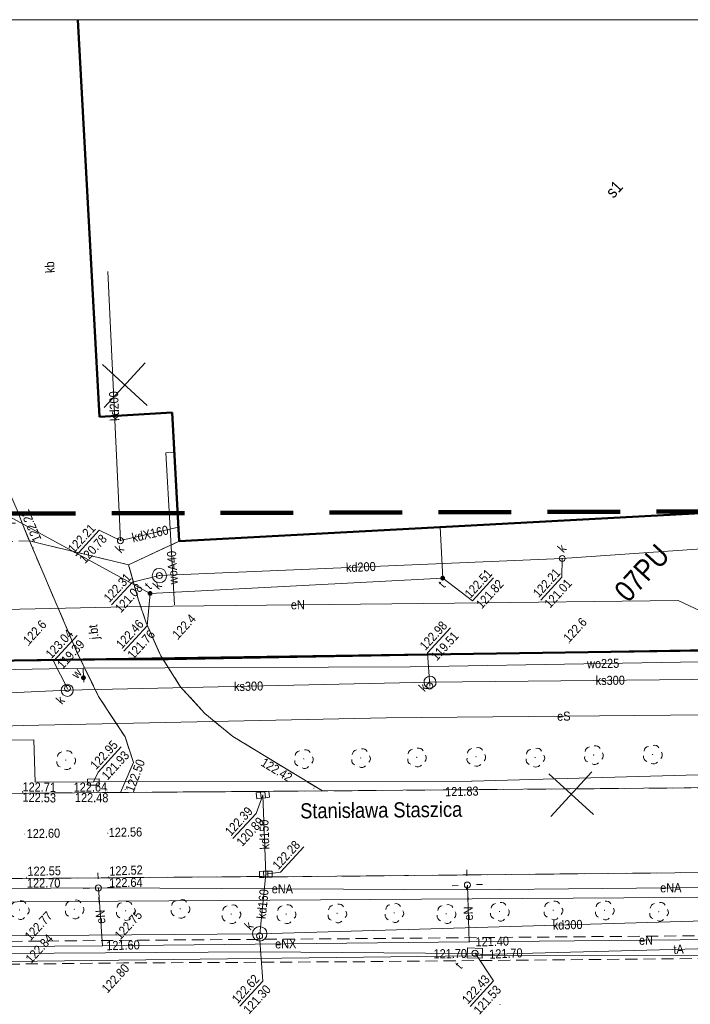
# Model space of a CAD drawing. Header units: metres. Extents: x 0 to 6446955, y 0 to 5658558.
# Tile 137 of 188: x 6441747 to 6441802, y 5654271 to 5654352. Entities that reach past the tile are written whole.
import ezdxf
from ezdxf.enums import TextEntityAlignment as Align

# ---------------------------------------------------------------- set-up
doc = ezdxf.new("R2010")
doc.units = ezdxf.units.M
doc.header["$MEASUREMENT"] = 0
for name, pattern in [('1.0_0.5', [1.5, 1, -0.5]), ('1.5_0.5', [2, 1.5, -0.5]), ('2', [0.9, 0.6, -0.3]), ('219-500', [0]), ('PRZER2-1', [3, 2, -1]), ('PRZER3-1', [4, 3, -1])]:
    doc.linetypes.add(name, pattern=pattern)
doc.layers.get('0').update_dxf_attribs({"color": 2, "linetype": 'CONTINUOUS', "lineweight": 5})
for name, color, linetype, lineweight in [('1ramki', 7, 'PRZER2-1', 18), ('z - kartowanie', 1, 'CONTINUOUS', 5), ('z - MPZT', 121, 'PRZER3-1', 18)]:
    doc.layers.add(name, color=color, linetype=linetype, lineweight=lineweight)
for name, color, linetype in [('203-punkt graniczny', 7, 'CONTINUOUS'), ('218-kontur użytku gruntowego', 7, 'CONTINUOUS'), ('219-działka ewidencyjna', 7, 'CONTINUOUS'), ('312-budynek ewidencyjny', 7, 'CONTINUOUS'), ('312-oznaczenie budynku ewidencyjnego-Atr117', 7, 'CONTINUOUS'), ('994-Nazwa ulicy', 7, 'CONTINUOUS'), ('chodnik', 7, 'CONTINUOUS'), ('drzewo liściaste', 7, 'CONTINUOUS'), ('jezdnia', 7, 'CONTINUOUS'), ('jezdnia-Atr17', 7, 'CONTINUOUS'), ('komora podziemna', 7, 'CONTINUOUS'), ('kratka ściekowa', 7, 'CONTINUOUS'), ('krawężnik', 7, 'CONTINUOUS'), ('latarnia', 7, 'CONTINUOUS'), ('obszar utwardzony', 7, 'CONTINUOUS'), ('obszar utwardzony-Atr17', 7, 'CONTINUOUS'), ('ogrodzenie trwałe', 7, 'CONTINUOUS'), ('pikieta naturalna', 7, 'CONTINUOUS'), ('pikieta naturalna-Atr2', 7, 'CONTINUOUS'), ('pikieta sztuczna', 7, 'CONTINUOUS'), ('pikieta sztuczna-Atr2', 7, 'CONTINUOUS'), ('przewód ciepłowniczy', 7, 'CONTINUOUS'), ('przewód elektroenergetyczny podziemny', 7, 'CONTINUOUS'), ('przewód elektroenergetyczny podziemny-Atr1', 7, 'CONTINUOUS'), ('przewód kanalizacyjny', 7, 'CONTINUOUS'), ('przewód kanalizacyjny-Atr1', 7, 'CONTINUOUS'), ('przewód telekomunikacyjny podziemny', 7, 'CONTINUOUS'), ('przewód telekomunikacyjny podziemny-Atr1', 7, 'CONTINUOUS'), ('przewód wodociągowy', 7, 'CONTINUOUS'), ('przewód wodociągowy-Atr1', 7, 'CONTINUOUS'), ('rzedna', 7, 'CONTINUOUS'), ('rzedna-Atr2', 7, 'CONTINUOUS'), ('rzedna-Atr3', 7, 'CONTINUOUS'), ('telekomunikacyjne urządzenie techniczne', 7, 'CONTINUOUS'), ('telekomunikacyjne urządzenie techniczne-Atr17', 7, 'CONTINUOUS'), ('właz do komory lub kanału - okrągły', 7, 'CONTINUOUS'), ('właz do komory lub kanału - okrągły-Atr17', 7, 'CONTINUOUS'), ('Zakres', 7, 'CONTINUOUS'), ('zasuwa lub zawór', 7, 'CONTINUOUS'), ('zasuwa lub zawór-Atr17', 7, 'CONTINUOUS')]:
    doc.layers.add(name, color=color, linetype=linetype)
doc.styles.add('MapaZas', font='geodezja.shx', dxfattribs={"width": 0.9})
doc.linetypes.add('902-500', pattern='A,3.75,0,[1,ksztalty.shx,S=0.5,R=0,X=0,Y=0],3.75', length=7.5)
doc.linetypes.add('OLZ', pattern='A,3,-1,[36,msgB.shx,S=0.008,R=0,X=-0.5,Y=0],3', length=7)

# ---------------------------------------------------------------- blocks, each defined once
blk = doc.blocks.new('203')
at = {"linetype": 'Continuous', "lineweight": 0}
h = blk.add_hatch(color=0, dxfattribs=at)
edge = h.paths.add_edge_path()
edge.add_arc((0, 0), 0.045, 0, 360)
blk = doc.blocks.new('US22')
at = {"color": 0, "linetype": 'Continuous', "lineweight": 13}
blk.add_circle((0, 0), 0.25, dxfattribs=at)
blk = doc.blocks.new('PW01')
at = {"linetype": 'Continuous', "lineweight": 13}
h = blk.add_hatch(color=0, dxfattribs=at)
edge = h.paths.add_edge_path()
edge.add_arc((0, 0), 0.045, 0, 360)
blk = doc.blocks.new('US25')
at = {"linetype": 'Continuous', "lineweight": 0}
h = blk.add_hatch(color=0, dxfattribs=at)
edge = h.paths.add_edge_path()
edge.add_arc((0, 0), 0.2, 0, 360)
blk = doc.blocks.new('SM01')
at = {"color": 0, "linetype": 'Continuous', "lineweight": 13}
for p, q in [((-0.53, 0.531), (-0.883, 0.884)), ((0.531, 0.531), (0.884, 0.884)), ((-0.53, -0.53), (-0.883, -0.883)), ((0.531, -0.53), (0.884, -0.883))]:
    blk.add_line(p, q, dxfattribs=at)
blk.add_circle((0, 0), 0.25, dxfattribs=at)
blk = doc.blocks.new('OP021')
at = {"linetype": 'Continuous', "lineweight": 13}
h = blk.add_hatch(color=0, dxfattribs=at)
edge = h.paths.add_edge_path()
edge.add_arc((0, 0), 0.05, 0, 360)
at = {"color": 0, "linetype": 'Continuous', "lineweight": 13}
for centre, start, end in [((-0.38, 0.124), 121.308, 202.548), ((0, 0.4), 49.272, 130.728), ((0.38, 0.124), 337.452, 58.692), ((-0.235, -0.324), 193.221, 274.871), ((0.235, -0.324), 265.129, 346.779)]:
    blk.add_arc(centre, 0.4, start, end, dxfattribs=at)
blk = doc.blocks.new('US05')
at = {"color": 0, "linetype": 'Continuous', "lineweight": 13}
for p, q in [((-0.525, -0.25), (-0.525, 0.25)), ((-0.525, 0.25), (-0.175, 0.25)), ((-0.175, -0.25), (-0.175, 0.25)), ((-0.175, 0.25), (0.175, 0.25)), ((0.175, -0.25), (0.175, 0.25)), ((0.175, 0.25), (0.525, 0.25)), ((0.525, -0.25), (0.525, 0.25)), ((-0.525, -0.25), (-0.175, -0.25)), ((-0.175, -0.25), (0.175, -0.25)), ((0.175, -0.25), (0.525, -0.25))]:
    blk.add_line(p, q, dxfattribs=at)

msp = doc.modelspace()

# ---------------------------------------------------------------- linework, layer by layer
at = {"color": 0, "lineweight": 13}
for p, q in [((6441753.651, 5654319.834), (6441757.027, 5654323.522)), ((6441753.651, 5654319.834), (6441757.027, 5654323.522)), ((6441757.183, 5654319.99), (6441753.495, 5654323.366)), ((6441757.183, 5654319.99), (6441753.495, 5654323.366)), ((6441794.06, 5654286.225), (6441790.372, 5654289.601)), ((6441794.06, 5654286.225), (6441790.372, 5654289.601)), ((6441790.528, 5654286.069), (6441793.904, 5654289.757)), ((6441790.528, 5654286.069), (6441793.904, 5654289.757))]:
    msp.add_line(p, q, dxfattribs=at)
at = {"layer": '1ramki', "color": 0, "linetype": 'Continuous', "lineweight": 18, "flags": 128}
msp.add_lwpolyline([(6441510.604, 5654351.84), (6441940.534, 5654351.84), (6441940.63, 5654211.832), (6441510.701, 5654211.832)], close=True, dxfattribs=at)
msp.add_lwpolyline([(6441510.604, 5654351.84), (6441940.534, 5654351.84), (6441940.63, 5654211.832), (6441510.701, 5654211.832)], close=True, dxfattribs=at)
at = {"layer": '218-kontur użytku gruntowego', "color": 3, "linetype": 'Continuous', "lineweight": 13, "flags": 128}
for points in [[(6441746.212, 5654298.945), (6441837.233, 5654300.251)], [(6441837.233, 5654300.251), (6441746.212, 5654298.945)]]:
    msp.add_lwpolyline(points, dxfattribs=at)
at = {"layer": '219-działka ewidencyjna', "color": 3, "linetype": '219-500', "lineweight": 13, "flags": 128}
for points in [[(6441746.212, 5654298.945), (6441837.233, 5654300.251)], [(6441725.536, 5654278.881), (6441838.325, 5654279.631)], [(6441786.277, 5654274.599), (6441725.616, 5654273.86)], [(6441838.612, 5654274.569), (6441786.277, 5654274.599)]]:
    msp.add_lwpolyline(points, dxfattribs=at)
at = {"layer": '312-budynek ewidencyjny', "color": 7, "linetype": 'Continuous', "lineweight": 50}
msp.add_lwpolyline([(6441753.246, 5654319.066), (6441751.456, 5654351.84)], dxfattribs=at)
at = {"layer": '312-budynek ewidencyjny', "color": 7, "linetype": 'Continuous', "lineweight": 50, "flags": 128}
for points in [[(6441759.261, 5654319.402), (6441753.246, 5654319.066)], [(6441759.842, 5654308.782), (6441759.261, 5654319.402)], [(6441826.493, 5654312.376), (6441759.842, 5654308.782)]]:
    msp.add_lwpolyline(points, dxfattribs=at)
at = {"layer": 'chodnik', "color": 7, "linetype": '1.0_0.5', "lineweight": 13, "flags": 128}
for points in [[(6441715.523, 5654308.727), (6441714.511, 5654307.918), (6441714.26, 5654307.51), (6441714.269, 5654307.15), (6441747.461, 5654308.824), (6441746.88, 5654310.292), (6441742.522, 5654310.242), (6441725.095, 5654309.304)], [(6441844.501, 5654280.349), (6441844.318, 5654278.551), (6441844.156, 5654277.574), (6441843.835, 5654277), (6441843.339, 5654276.681), (6441842.351, 5654276.61), (6441817.173, 5654276.343), (6441774.516, 5654275.985), (6441754.98, 5654275.84), (6441747.566, 5654275.768), (6441737.143, 5654275.698), (6441727.301, 5654275.625), (6441707.12, 5654275.487), (6441701.397, 5654275.426), (6441701.565, 5654273.536), (6441707.154, 5654273.598), (6441727.425, 5654273.762), (6441737.148, 5654273.808), (6441747.627, 5654273.895), (6441755.225, 5654273.975), (6441774.572, 5654274.077), (6441817.213, 5654274.476), (6441842.378, 5654274.728), (6441845.181, 5654274.71), (6441845.851, 5654274.449)]]:
    msp.add_lwpolyline(points, close=True, dxfattribs=at)
at = {"layer": 'jezdnia', "color": 7, "linetype": '1.5_0.5', "lineweight": 13, "flags": 128}
msp.add_lwpolyline([(6441755.645, 5654306.849), (6441747.461, 5654308.824), (6441751.421, 5654299.585), (6441753.18, 5654295.982), (6441755.365, 5654292.638), (6441756.053, 5654290.517), (6441755.001, 5654288.05), (6441771.657, 5654288.175), (6441764.268, 5654292.677), (6441761.954, 5654294.578), (6441759.924, 5654296.803), (6441758.319, 5654299.33), (6441757.117, 5654302.044), (6441756.482, 5654303.927)], close=True, dxfattribs=at)
at = {"layer": 'jezdnia', "color": 7, "linetype": '1.5_0.5', "lineweight": 13}
for points in [[(6441818.107, 5654288.558), (6441771.657, 5654288.175), (6441755.001, 5654288.05), (6441743.582, 5654287.958)], [(6441743.403, 5654280.921), (6441766.681, 5654281.111), (6441767.27, 5654281.074), (6441817.515, 5654281.588)]]:
    msp.add_lwpolyline(points, dxfattribs=at)
at = {"layer": 'komora podziemna', "color": 32, "linetype": 'Continuous', "lineweight": 13, "flags": 128}
for points in [[(6441758.617, 5654306.392), (6441758.746, 5654306.193), (6441758.798, 5654305.969), (6441758.766, 5654305.741), (6441758.64, 5654305.544), (6441758.448, 5654305.408), (6441758.216, 5654305.363), (6441757.989, 5654305.395), (6441757.792, 5654305.521), (6441757.656, 5654305.713), (6441757.604, 5654305.937), (6441757.65, 5654306.166), (6441757.769, 5654306.369), (6441757.968, 5654306.498), (6441758.186, 5654306.543), (6441758.414, 5654306.511)], [(6441780.886, 5654297.514), (6441780.999, 5654297.356), (6441781.043, 5654297.167), (6441781.016, 5654296.975), (6441780.91, 5654296.814), (6441780.752, 5654296.701), (6441780.563, 5654296.657), (6441780.37, 5654296.684), (6441780.196, 5654296.79), (6441780.097, 5654296.948), (6441780.053, 5654297.137), (6441780.08, 5654297.33), (6441780.179, 5654297.497), (6441780.344, 5654297.603), (6441780.533, 5654297.647), (6441780.726, 5654297.62)], [(6441750.933, 5654296.846), (6441751.046, 5654296.688), (6441751.083, 5654296.491), (6441751.057, 5654296.299), (6441750.95, 5654296.139), (6441750.793, 5654296.025), (6441750.603, 5654295.982), (6441750.418, 5654296.016), (6441750.243, 5654296.122), (6441750.138, 5654296.273), (6441750.101, 5654296.469), (6441750.127, 5654296.662), (6441750.226, 5654296.829), (6441750.391, 5654296.935), (6441750.581, 5654296.979), (6441750.766, 5654296.944)], [(6441766.899, 5654276.818), (6441767.035, 5654276.625), (6441767.073, 5654276.401), (6441767.04, 5654276.173), (6441766.922, 5654275.969), (6441766.722, 5654275.84), (6441766.498, 5654275.788), (6441766.277, 5654275.828), (6441766.074, 5654275.946), (6441765.944, 5654276.146), (6441765.892, 5654276.37), (6441765.924, 5654276.598), (6441766.05, 5654276.794), (6441766.243, 5654276.93), (6441766.467, 5654276.983), (6441766.702, 5654276.944)]]:
    msp.add_lwpolyline(points, close=True, dxfattribs=at)
at = {"layer": 'komora podziemna', "color": 6, "linetype": 'Continuous', "lineweight": 13, "flags": 128}
msp.add_lwpolyline([(6441752.263, 5654289.147), (6441753.239, 5654289.162), (6441753.233, 5654288.666), (6441752.285, 5654288.666)], close=True, dxfattribs=at)
at = {"layer": 'komora podziemna', "color": 30, "linetype": 'Continuous', "lineweight": 13, "flags": 128}
msp.add_lwpolyline([(6441783.624, 5654274.398), (6441783.637, 5654275.226), (6441784.871, 5654275.182), (6441784.85, 5654274.36)], close=True, dxfattribs=at)
at = {"layer": 'krawężnik', "color": 7, "linetype": 'Continuous', "lineweight": 13, "flags": 128}
for points in [[(6441724.79, 5654314.302), (6441725.136, 5654314.324), (6441725.828, 5654314.369), (6441742.257, 5654315.461), (6441743.046, 5654315.375), (6441744.024, 5654315.036), (6441744.461, 5654314.744), (6441745.16, 5654313.982), (6441745.893, 5654312.62), (6441746.458, 5654311.356), (6441746.88, 5654310.292), (6441747.461, 5654308.824)], [(6441755.001, 5654288.05), (6441756.053, 5654290.517), (6441755.365, 5654292.638), (6441753.18, 5654295.982), (6441751.421, 5654299.585), (6441747.461, 5654308.824)], [(6441757.117, 5654302.044), (6441756.482, 5654303.927), (6441755.645, 5654306.849), (6441759.842, 5654308.782)], [(6441757.117, 5654302.044), (6441758.319, 5654299.33), (6441759.924, 5654296.803), (6441761.954, 5654294.578), (6441764.268, 5654292.677), (6441771.657, 5654288.175)], [(6441743.582, 5654287.958), (6441755.001, 5654288.05), (6441771.657, 5654288.175), (6441818.107, 5654288.558)], [(6441635.32, 5654280.187), (6441636.639, 5654280.146), (6441673.495, 5654280.418), (6441674.104, 5654280.431), (6441721.212, 5654280.807), (6441730.065, 5654280.836), (6441743.403, 5654280.921), (6441766.681, 5654281.111), (6441767.27, 5654281.074), (6441817.515, 5654281.588), (6441818.146, 5654281.567), (6441827.286, 5654281.021)]]:
    msp.add_lwpolyline(points, dxfattribs=at)
at = {"layer": 'obszar utwardzony', "color": 7, "linetype": '1.5_0.5', "lineweight": 13}
msp.add_lwpolyline([(6441746.458, 5654311.356), (6441746.88, 5654310.292), (6441747.461, 5654308.824), (6441755.645, 5654306.849), (6441759.842, 5654308.782), (6441759.649, 5654312.362), (6441759.261, 5654319.402), (6441753.246, 5654319.066), (6441751.456, 5654351.84)], dxfattribs=at)
at = {"layer": 'ogrodzenie trwałe', "color": 7, "linetype": '902-500', "lineweight": 35, "flags": 128}
for points in [[(6441758.913, 5654299.03), (6441796.983, 5654299.724), (6441837.192, 5654300.384)], [(6441746.17, 5654298.929), (6441755.084, 5654299.024), (6441758.913, 5654299.03)]]:
    msp.add_lwpolyline(points, dxfattribs=at)
at = {"layer": 'przewód ciepłowniczy', "color": 212, "linetype": 'Continuous', "lineweight": 13, "flags": 128}
for points in [[(6441752.762, 5654288.921), (6441784.001, 5654288.981), (6441812.511, 5654289.791), (6441812.28, 5654293.27), (6441816.346, 5654293.506), (6441816.514, 5654290.002), (6441835.022, 5654291.157), (6441861.585, 5654308.04), (6441879.022, 5654307.138), (6441896.023, 5654295.083)], [(6441752.762, 5654288.921), (6441747.95, 5654288.893), (6441747.838, 5654292.399), (6441743.854, 5654292.372), (6441743.904, 5654288.842), (6441701.875, 5654288.683), (6441667.004, 5654288.477), (6441666.862, 5654292.01), (6441662.945, 5654291.922), (6441663, 5654288.428), (6441605.73, 5654288.163), (6441570.962, 5654287.863), (6441570.835, 5654287.858), (6441564.411, 5654287.801)]]:
    msp.add_lwpolyline(points, dxfattribs=at)
at = {"layer": 'przewód elektroenergetyczny podziemny', "color": 1, "linetype": 'Continuous', "lineweight": 13, "flags": 128}
for points in [[(6441828.68, 5654299.987), (6441829.011, 5654302.451), (6441827.509, 5654303.758), (6441824.947, 5654304.084), (6441808.551, 5654303.206), (6441802.853, 5654303.04), (6441801.039, 5654303.887), (6441782.561, 5654303.682), (6441756.703, 5654303.399), (6441735.384, 5654302.934), (6441727.954, 5654302.565), (6441726.706, 5654302.134), (6441726.718, 5654300.741), (6441727.529, 5654299.849), (6441727.908, 5654299.271), (6441727.306, 5654298.792), (6441726.992, 5654298.7)], [(6441840.515, 5654295.809), (6441838.14, 5654295.258), (6441806.259, 5654294.484), (6441776.941, 5654294.198), (6441746.944, 5654293.584), (6441723.662, 5654292.841)], [(6441783.539, 5654280.021), (6441817.322, 5654280.341), (6441818.332, 5654280.718), (6441818.381, 5654280.728)], [(6441783.539, 5654280.021), (6441783.636, 5654280.407)], [(6441783.779, 5654275.707), (6441783.636, 5654280.407)], [(6441725.877, 5654279.993), (6441753.125, 5654280.182), (6441753.168, 5654280.169)], [(6441753.492, 5654275.399), (6441753.168, 5654280.169)], [(6441753.168, 5654280.169), (6441783.539, 5654280.021)], [(6441783.779, 5654275.707), (6441753.492, 5654275.399)], [(6441818.608, 5654276.059), (6441783.779, 5654275.707)], [(6441753.492, 5654275.399), (6441725.961, 5654275.184)]]:
    msp.add_lwpolyline(points, dxfattribs=at)
at = {"layer": 'przewód kanalizacyjny', "color": 34, "linetype": 'Continuous', "lineweight": 13, "flags": 128}
for points in [[(6441754.985, 5654308.837), (6441753.95, 5654331.045)], [(6441754.985, 5654308.837), (6441759.777, 5654309.94)], [(6441791.465, 5654307.365), (6441829.598, 5654310.008)], [(6441758.204, 5654305.957), (6441791.465, 5654307.365)], [(6441810.326, 5654297.459), (6441780.541, 5654297.152)], [(6441780.541, 5654297.152), (6441750.588, 5654296.484)], [(6441719.826, 5654295.065), (6441725.011, 5654295.307), (6441750.588, 5654296.484)], [(6441766.753, 5654287.839), (6441766.985, 5654281.295)], [(6441766.486, 5654276.382), (6441766.985, 5654281.295)], [(6441817.346, 5654277.865), (6441766.486, 5654276.382)], [(6441766.486, 5654276.382), (6441706.585, 5654275.923)]]:
    msp.add_lwpolyline(points, dxfattribs=at)
at = {"layer": 'przewód telekomunikacyjny podziemny', "color": 30, "linetype": 'Continuous', "lineweight": 13, "flags": 128}
for points in [[(6441701.525, 5654322.181), (6441702.598, 5654322.228), (6441702.666, 5654320.688), (6441726.011, 5654321.618), (6441757.434, 5654304.479), (6441781.599, 5654305.742), (6441781.379, 5654309.943)], [(6441784.251, 5654274.786), (6441784.829, 5654274.677), (6441817.322, 5654275.528), (6441832.716, 5654276.185), (6441833.419, 5654276.301)], [(6441727.631, 5654274.713), (6441728.321, 5654274.637), (6441766.481, 5654274.895), (6441783.601, 5654274.758), (6441784.251, 5654274.786)]]:
    msp.add_lwpolyline(points, dxfattribs=at)
at = {"layer": 'przewód wodociągowy', "color": 5, "linetype": 'Continuous', "lineweight": 13, "flags": 128}
for points in [[(6441759.442, 5654316.104), (6441758.742, 5654316.081), (6441759.451, 5654303.527)], [(6441751.902, 5654298.318), (6441778.92, 5654298.432), (6441810.776, 5654298.958), (6441837.984, 5654299.102)], [(6441751.902, 5654298.318), (6441730.815, 5654297.885)], [(6441751.902, 5654298.318), (6441751.93, 5654297.519)], [(6441751.93, 5654297.519), (6441751.96, 5654297.153)]]:
    msp.add_lwpolyline(points, dxfattribs=at)
at = {"layer": 'rzedna-Atr2', "color": 7, "lineweight": 13, "flags": 128}
for points in [[(6441754.985, 5654308.837), (6441753.22, 5654309.694), (6441751.297, 5654307.593)], [(6441791.465, 5654307.365), (6441791.427, 5654305.814), (6441789.698, 5654303.925)], [(6441758.204, 5654305.957), (6441755.977, 5654305.42), (6441754.248, 5654303.531)], [(6441780.526, 5654296.84), (6441780.342, 5654299.571), (6441782.248, 5654301.652)], [(6441750.61, 5654296.64), (6441749.456, 5654298.89), (6441751.401, 5654301.014)], [(6441766.479, 5654276.212), (6441766.743, 5654272.486), (6441764.837, 5654270.405)], [(6441784.266, 5654274.773), (6441785.803, 5654272.498), (6441783.854, 5654270.369)]]:
    msp.add_lwpolyline(points, dxfattribs=at)
at = {"layer": 'rzedna-Atr2', "color": 30, "lineweight": 13, "flags": 128}
for points in [[(6441781.599, 5654305.742), (6441784.06, 5654303.868), (6441785.79, 5654305.757)], [(6441757.434, 5654304.479), (6441757.198, 5654301.807), (6441755.271, 5654299.702)]]:
    msp.add_lwpolyline(points, dxfattribs=at)
at = {"layer": 'rzedna-Atr2', "color": 6, "lineweight": 13, "flags": 128}
msp.add_lwpolyline([(6441752.762, 5654288.921), (6441753.144, 5654289.724), (6441755.05, 5654291.805)], dxfattribs=at)
at = {"layer": 'rzedna-Atr2', "color": 34, "lineweight": 13, "flags": 128}
for points in [[(6441766.753, 5654287.839), (6441766.182, 5654286.327), (6441764.277, 5654284.246)], [(6441766.985, 5654281.295), (6441768.195, 5654281.461), (6441770.122, 5654283.566)]]:
    msp.add_lwpolyline(points, dxfattribs=at)
at = {"layer": 'z - MPZT', "linetype": 'Continuous', "lineweight": 50}
msp.add_lwpolyline([(6441528.221, 5654295.648), (6441576.076, 5654296.375), (6441726.095, 5654298.653), (6441746.212, 5654298.945), (6441837.233, 5654300.251), (6441836.442, 5654313.229)], dxfattribs=at)
at = {"layer": 'Zakres', "color": 221, "linetype": '2', "lineweight": 100, "ltscale": 10, "flags": 128}
msp.add_lwpolyline([(6441936.582, 5654238.477), (6441935.717, 5654314.845), (6441872.503, 5654315.819), (6441809.024, 5654311.26), (6441528.91, 5654310.408), (6441525.825, 5654244.356), (6441801.954, 5654245.032), (6441838.027, 5654231.134)], close=True, dxfattribs=at)

# ---------------------------------------------------------------- block references
at = {"layer": '203-punkt graniczny', "color": 3, "linetype": 'Continuous', "lineweight": 13, "rotation": 47.52228373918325}
for p in [(6441786.277, 5654274.599), (6441786.335, 5654270.546)]:
    msp.add_blockref('203', p, dxfattribs=at)
at = {"layer": 'drzewo liściaste', "color": 94, "linetype": 'Continuous', "lineweight": 13, "rotation": 47.52228373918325}
for p in [(6441750.481, 5654290.725), (6441759.919, 5654278.45), (6441746.652, 5654278.354), (6441751.179, 5654278.411), (6441755.41, 5654278.279)]:
    msp.add_blockref('OP021', p, dxfattribs=at)
at = {"layer": 'kratka ściekowa', "color": 34, "linetype": 'Continuous', "lineweight": 13}
for p, rotation in [((6441766.753, 5654287.839), 6.842283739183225), ((6441766.985, 5654281.295), 180.6422837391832)]:
    msp.add_blockref('US05', p, dxfattribs=dict(at, rotation=rotation))
at = {"layer": 'latarnia', "color": 7, "linetype": 'Continuous', "lineweight": 13, "rotation": 47.52228373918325}
for p in [(6441753.168, 5654280.169), (6441783.636, 5654280.407)]:
    msp.add_blockref('SM01', p, dxfattribs=at)
at = {"layer": 'pikieta naturalna', "color": 7, "linetype": 'Continuous', "lineweight": 13, "rotation": 47.52228373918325}
for p in [(6441759.747, 5654300.667), (6441747.417, 5654300.187), (6441792.042, 5654300.384)]:
    msp.add_blockref('PW01', p, dxfattribs=at)
at = {"layer": 'pikieta sztuczna', "color": 7, "linetype": 'Continuous', "lineweight": 13, "rotation": 47.52228373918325}
for p in [(6441747.784, 5654308.244), (6441746.893, 5654288.139), (6441746.912, 5654288.04), (6441753.867, 5654288.262), (6441753.939, 5654288.06), (6441755.366, 5654288.286), (6441770.967, 5654288.414), (6441747.076, 5654284.622), (6441753.939, 5654284.684), (6441747.234, 5654281.048), (6441747.26, 5654280.943), (6441754.013, 5654281.077), (6441754.046, 5654280.965), (6441747.566, 5654275.768), (6441754.98, 5654275.84), (6441747.627, 5654273.895), (6441755.225, 5654273.975)]:
    msp.add_blockref('PW01', p, dxfattribs=at)
at = {"layer": 'rzedna', "color": 34, "linetype": 'Continuous', "lineweight": 13, "rotation": 47.52228373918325}
for p in [(6441754.985, 5654308.837), (6441791.465, 5654307.365), (6441758.204, 5654305.957), (6441750.61, 5654296.64), (6441780.526, 5654296.84), (6441766.753, 5654287.839), (6441766.985, 5654281.295), (6441766.479, 5654276.212)]:
    msp.add_blockref('PW01', p, dxfattribs=at)
at = {"layer": 'rzedna', "color": 30, "linetype": 'Continuous', "lineweight": 13, "rotation": 47.52228373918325}
for p in [(6441781.599, 5654305.742), (6441757.434, 5654304.479), (6441783.601, 5654274.758), (6441784.266, 5654274.773), (6441784.829, 5654274.677)]:
    msp.add_blockref('PW01', p, dxfattribs=at)
at = {"layer": 'rzedna', "color": 6, "linetype": 'Continuous', "lineweight": 13, "rotation": 47.52228373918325}
msp.add_blockref('PW01', (6441752.762, 5654288.921), dxfattribs=at)
at = {"layer": 'rzedna', "color": 212, "linetype": 'Continuous', "lineweight": 13, "rotation": 47.52228373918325}
msp.add_blockref('PW01', (6441784.001, 5654288.981), dxfattribs=at)
at = {"layer": 'rzedna', "color": 1, "linetype": 'Continuous', "lineweight": 13, "rotation": 47.52228373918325}
for p in [(6441783.779, 5654275.707), (6441753.492, 5654275.399)]:
    msp.add_blockref('PW01', p, dxfattribs=at)
at = {"layer": 'telekomunikacyjne urządzenie techniczne', "color": 30, "linetype": 'Continuous', "lineweight": 13, "rotation": 47.52228373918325}
for p in [(6441781.599, 5654305.742), (6441757.434, 5654304.479)]:
    msp.add_blockref('US25', p, dxfattribs=at)
at = {"layer": 'właz do komory lub kanału - okrągły', "color": 7, "linetype": 'Continuous', "lineweight": 13, "rotation": 47.52228373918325}
for p in [(6441754.985, 5654308.837), (6441791.465, 5654307.365), (6441758.204, 5654305.957), (6441750.61, 5654296.64), (6441780.526, 5654296.84), (6441766.479, 5654276.212), (6441784.266, 5654274.773)]:
    msp.add_blockref('US22', p, dxfattribs=at)
at = {"layer": 'z - kartowanie', "color": 94, "linetype": 'Continuous', "lineweight": 13, "rotation": 47.52228373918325}
for p in [(6441770.118, 5654290.818), (6441774.829, 5654290.898), (6441779.448, 5654290.953), (6441784.344, 5654290.999), (6441789.223, 5654290.938), (6441794.063, 5654291.144), (6441798.93, 5654291.188), (6441764.128, 5654278.012), (6441768.672, 5654278.014), (6441772.874, 5654278.072), (6441777.586, 5654278.11), (6441781.893, 5654278.03), (6441786.294, 5654278.217), (6441790.72, 5654278.327), (6441794.96, 5654278.323), (6441799.438, 5654278.209)]:
    msp.add_blockref('OP021', p, dxfattribs=at)
at = {"layer": 'zasuwa lub zawór', "color": 5, "linetype": 'Continuous', "lineweight": 13, "rotation": 47.52228373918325}
msp.add_blockref('US25', (6441751.93, 5654297.519), dxfattribs=at)

# ---------------------------------------------------------------- texts
at = {"layer": '312-oznaczenie budynku ewidencyjnego-Atr117', "color": 7, "lineweight": 13, "style": 'MapaZas', "width": 0.9}
msp.add_text('s1', height=1, rotation=47.52228, dxfattribs=at).set_placement((6441795.759, 5654337.851), align=Align.MIDDLE_CENTER)
at = {"layer": '994-Nazwa ulicy', "color": 7, "linetype": 'Continuous', "lineweight": 13, "style": 'MapaZas', "width": 0.9}
msp.add_text('Stanisława Staszica', height=1.25, rotation=0.58628, dxfattribs=at).set_placement((6441776.518, 5654286.598), align=Align.MIDDLE_CENTER)
at = {"layer": 'jezdnia-Atr17', "color": 7, "lineweight": 13, "style": 'MapaZas', "width": 0.9}
msp.add_text('j.bt', height=0.75, rotation=96.28428, dxfattribs=at).set_placement((6441752.762, 5654301.286), align=Align.MIDDLE_CENTER)
at = {"layer": 'obszar utwardzony-Atr17', "color": 7, "lineweight": 13, "style": 'MapaZas', "width": 0.9}
msp.add_text('kb', height=0.75, rotation=93.12528, dxfattribs=at).set_placement((6441749.551, 5654330.95))
at = {"layer": 'pikieta naturalna-Atr2', "color": 7, "lineweight": 13, "style": 'MapaZas', "width": 0.9}
for s, p in [('122.6', (6441747.417, 5654300.187)), ('122.4', (6441759.747, 5654300.667)), ('122.6', (6441792.042, 5654300.384))]:
    msp.add_text(s, height=0.75, rotation=47.52228, dxfattribs=at).set_placement(p)
at = {"layer": 'pikieta sztuczna-Atr2', "color": 7, "lineweight": 13, "style": 'MapaZas', "width": 0.9}
for s, rotation, p in [('122.22', 113.32628, (6441747.802, 5654308.648)), ('122.50', 69.43528, (6441755.366, 5654288.286)), ('122.42', 328.65028, (6441766.906, 5654290.953)), ('122.53', 358.51728, (6441746.912, 5654288.04)), ('122.70', 0.37128, (6441747.26, 5654280.943)), ('122.64', 0.95728, (6441754.046, 5654280.965))]:
    msp.add_text(s, height=0.75, rotation=rotation, dxfattribs=at).set_placement(p, align=Align.TOP_LEFT)
for s, rotation, p in [('122.71', 359.09128, (6441746.893, 5654288.139)), ('122.60', 0.97228, (6441747.247, 5654284.276)), ('122.56', 0.91628, (6441754.024, 5654284.376)), ('122.52', 2.36828, (6441754.079, 5654281.179)), ('122.55', 1.14128, (6441747.314, 5654281.164)), ('122.77', 47.52228, (6441747.566, 5654275.768)), ('122.75', 47.52228, (6441754.98, 5654275.84)), ('122.84', 47.52228, (6441747.627, 5654273.895))]:
    msp.add_text(s, height=0.75, rotation=rotation, dxfattribs=at).set_placement(p)
msp.add_text('122.64', height=0.75, rotation=0.61128, dxfattribs=at).set_placement((6441753.886, 5654288.135), align=Align.RIGHT)
for s, rotation, p in [('122.48', 359.40128, (6441753.992, 5654287.984)), ('122.80', 47.52228, (6441755.225, 5654273.975))]:
    msp.add_text(s, height=0.75, rotation=rotation, dxfattribs=at).set_placement(p, align=Align.TOP_RIGHT)
at = {"layer": 'przewód elektroenergetyczny podziemny-Atr1', "color": 1, "lineweight": 13, "style": 'MapaZas', "width": 0.9}
for s, rotation, p in [('eN', 0.62628, (6441769.635, 5654303.544)), ('eS', 0.55928, (6441791.6, 5654294.348)), ('eNA', 359.72028, (6441768.354, 5654280.095)), ('eNA', 0.54328, (6441800.434, 5654280.185)), ('eN', 93.87728, (6441753.33, 5654277.784)), ('eN', 91.74728, (6441783.711, 5654278.061)), ('eNX', 0.58228, (6441768.632, 5654275.556)), ('eN', 0.58228, (6441798.381, 5654275.855))]:
    msp.add_text(s, height=0.75, rotation=rotation, dxfattribs=at).set_placement(p, align=Align.MIDDLE_CENTER)
at = {"layer": 'przewód kanalizacyjny-Atr1', "color": 34, "lineweight": 13, "style": 'MapaZas', "width": 0.9}
for s, rotation, p in [('kd200', 92.66828, (6441754.467, 5654319.941)), ('kd200', 2.42428, (6441774.835, 5654306.661)), ('ks300', 0.59028, (6441795.433, 5654297.305)), ('ks300', 1.27728, (6441765.565, 5654296.818)), ('kd150', 92.02628, (6441766.868, 5654284.574)), ('kd160', 84.20628, (6441766.732, 5654278.842)), ('kd300', 1.67028, (6441791.913, 5654277.127))]:
    msp.add_text(s, height=0.75, rotation=rotation, dxfattribs=at).set_placement(p, align=Align.MIDDLE_CENTER)
msp.add_text('kdX160', height=0.75, rotation=12.95928, dxfattribs=at).set_placement((6441755.945, 5654309.056), align=Align.MIDDLE_LEFT)
at = {"layer": 'przewód telekomunikacyjny podziemny-Atr1', "color": 30, "lineweight": 13, "style": 'MapaZas', "width": 0.9}
msp.add_text('tA', height=0.75, rotation=1.49928, dxfattribs=at).set_placement((6441801.075, 5654275.11), align=Align.MIDDLE_CENTER)
at = {"layer": 'przewód wodociągowy-Atr1', "color": 5, "lineweight": 13, "style": 'MapaZas', "width": 0.9}
msp.add_text('woA40', height=0.75, rotation=93.23128, dxfattribs=at).set_placement((6441759.355, 5654305.229), align=Align.MIDDLE_LEFT)
msp.add_text('wo225', height=0.75, rotation=0.94528, dxfattribs=at).set_placement((6441794.848, 5654298.695), align=Align.MIDDLE_CENTER)
at = {"layer": 'rzedna-Atr2', "color": 7, "lineweight": 13, "style": 'MapaZas', "width": 0.9}
for s, p in [('122.21', (6441751.291, 5654307.599)), ('122.21', (6441789.692, 5654303.93)), ('122.31', (6441754.242, 5654303.536)), ('123.04', (6441749.45, 5654298.895)), ('122.98', (6441780.336, 5654299.576)), ('122.62', (6441764.831, 5654270.41)), ('122.43', (6441783.848, 5654270.375))]:
    msp.add_text(s, height=0.75, rotation=47.52228, dxfattribs=at).set_placement(p, align=Align.BOTTOM_LEFT)
at = {"layer": 'rzedna-Atr2', "color": 30, "lineweight": 13, "style": 'MapaZas', "width": 0.9}
for s, p in [('122.51', (6441784.054, 5654303.874)), ('122.46', (6441755.265, 5654299.708))]:
    msp.add_text(s, height=0.75, rotation=47.52228, dxfattribs=at).set_placement(p, align=Align.BOTTOM_LEFT)
at = {"layer": 'rzedna-Atr2', "color": 6, "lineweight": 13, "style": 'MapaZas', "width": 0.9}
msp.add_text('122.95', height=0.75, rotation=47.52228, dxfattribs=at).set_placement((6441753.138, 5654289.729), align=Align.BOTTOM_LEFT)
at = {"layer": 'rzedna-Atr2', "color": 212, "lineweight": 13, "style": 'MapaZas', "width": 0.9}
msp.add_text('121.83', height=0.75, rotation=1.15628, dxfattribs=at).set_placement((6441781.805, 5654287.737))
at = {"layer": 'rzedna-Atr2', "color": 34, "lineweight": 13, "style": 'MapaZas', "width": 0.9}
for s, p in [('122.39', (6441764.271, 5654284.251)), ('122.28', (6441768.189, 5654281.467))]:
    msp.add_text(s, height=0.75, rotation=47.52228, dxfattribs=at).set_placement(p, align=Align.BOTTOM_LEFT)
at = {"layer": 'rzedna-Atr2', "color": 1, "lineweight": 13, "style": 'MapaZas', "width": 0.9}
for s, rotation, p in [('121.60', 1.61228, (6441753.827, 5654275.024)), ('121.40', 1.62628, (6441784.319, 5654275.334))]:
    msp.add_text(s, height=0.75, rotation=rotation, dxfattribs=at).set_placement(p)
at = {"layer": 'rzedna-Atr2', "color": 30, "lineweight": 13, "style": 'MapaZas', "width": 0.9}
msp.add_text('121.70', height=0.75, rotation=0.56228, dxfattribs=at).set_placement((6441783.601, 5654274.758), align=Align.MIDDLE_RIGHT)
msp.add_text('121.70', height=0.75, rotation=2.54628, dxfattribs=at).set_placement((6441785.454, 5654274.323))
at = {"layer": 'rzedna-Atr3', "color": 7, "lineweight": 13, "style": 'MapaZas', "width": 0.9}
for s, p in [('120.78', (6441752.232, 5654306.737)), ('121.01', (6441790.633, 5654303.068)), ('121.08', (6441755.183, 5654302.675)), ('119.51', (6441781.278, 5654298.715)), ('119.39', (6441750.39, 5654298.034)), ('121.30', (6441765.771, 5654269.549)), ('121.53', (6441784.789, 5654269.514))]:
    msp.add_text(s, height=0.75, rotation=47.52228, dxfattribs=at).set_placement(p, align=Align.BOTTOM_LEFT)
at = {"layer": 'rzedna-Atr3', "color": 30, "lineweight": 13, "style": 'MapaZas', "width": 0.9}
for s, p in [('121.82', (6441784.995, 5654303.012)), ('121.76', (6441756.206, 5654298.846))]:
    msp.add_text(s, height=0.75, rotation=47.52228, dxfattribs=at).set_placement(p, align=Align.BOTTOM_LEFT)
at = {"layer": 'rzedna-Atr3', "color": 6, "lineweight": 13, "style": 'MapaZas', "width": 0.9}
msp.add_text('121.93', height=0.75, rotation=47.52228, dxfattribs=at).set_placement((6441754.079, 5654288.867), align=Align.BOTTOM_LEFT)
at = {"layer": 'rzedna-Atr3', "color": 34, "lineweight": 13, "style": 'MapaZas', "width": 0.9}
msp.add_text('120.89', height=0.75, rotation=47.52228, dxfattribs=at).set_placement((6441765.212, 5654283.39), align=Align.BOTTOM_LEFT)
at = {"layer": 'telekomunikacyjne urządzenie techniczne-Atr17', "color": 30, "lineweight": 13, "style": 'MapaZas', "width": 0.9}
msp.add_text('t', height=0.75, rotation=47.52228, dxfattribs=at).set_placement((6441757.451, 5654304.749))
msp.add_text('t', height=0.75, rotation=47.52228, dxfattribs=at).set_placement((6441781.148, 5654305.382), align=Align.TOP_LEFT)
at = {"layer": 'właz do komory lub kanału - okrągły-Atr17', "color": 7, "lineweight": 13, "style": 'MapaZas', "width": 0.9}
for s, p in [('k', (6441755.032, 5654307.749)), ('k', (6441791.567, 5654307.787)), ('k', (6441758.145, 5654304.737)), ('k', (6441780.097, 5654296.311)), ('k', (6441750.147, 5654295.261)), ('k', (6441765.711, 5654276.631)), ('t', (6441783.094, 5654273.419))]:
    msp.add_text(s, height=0.75, rotation=47.52228, dxfattribs=at).set_placement(p)
at = {"layer": 'z - MPZT', "linetype": 'OLZ', "lineweight": 35, "style": 'MapaZas', "width": 0.9}
msp.add_text('07PU', height=1.75, rotation=47.48211, dxfattribs=at).set_placement((6441798.041, 5654306.173), align=Align.MIDDLE)
at = {"layer": 'zasuwa lub zawór-Atr17', "color": 5, "lineweight": 13, "style": 'MapaZas', "width": 0.9}
msp.add_text('w', height=0.75, rotation=47.52228, dxfattribs=at).set_placement((6441751.412, 5654297.383))

doc.saveas('drawing.dxf')
